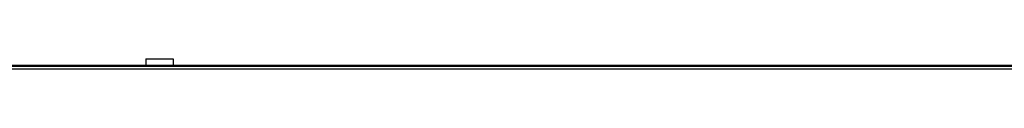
# Model space of a CAD drawing. Header units: millimetres. Extents: x 0 to 420, y 0 to 297.
# Tile 4 of 24: x 130.429 to 198.188, y 120.561 to 121.287. Entities that reach past the tile are written whole.
import ezdxf

# ---------------------------------------------------------------- set-up
doc = ezdxf.new("R2010")
doc.units = ezdxf.units.MM

msp = doc.modelspace()

# ---------------------------------------------------------------- linework, layer by layer
at = {"color": 7, "linetype": 'Continuous'}
msp.add_line((60.76734, 120.8405), (219.25957, 120.8405), dxfattribs=at)
at = {"color": 7, "linetype": 'Continuous', "lineweight": 25}
for p, q in [((219.25957, 120.75679), (60.76734, 120.75679)), ((67.65022, 120.8405), (212.37669, 120.8405)), ((139.12054, 121.28696), (140.98078, 121.28696)), ((139.12054, 121.28696), (139.12054, 120.8405)), ((140.98078, 121.28696), (140.98078, 120.8405)), ((221.8639, 120.56147), (58.16301, 120.56147))]:
    msp.add_line(p, q, dxfattribs=at)

doc.saveas('drawing.dxf')
